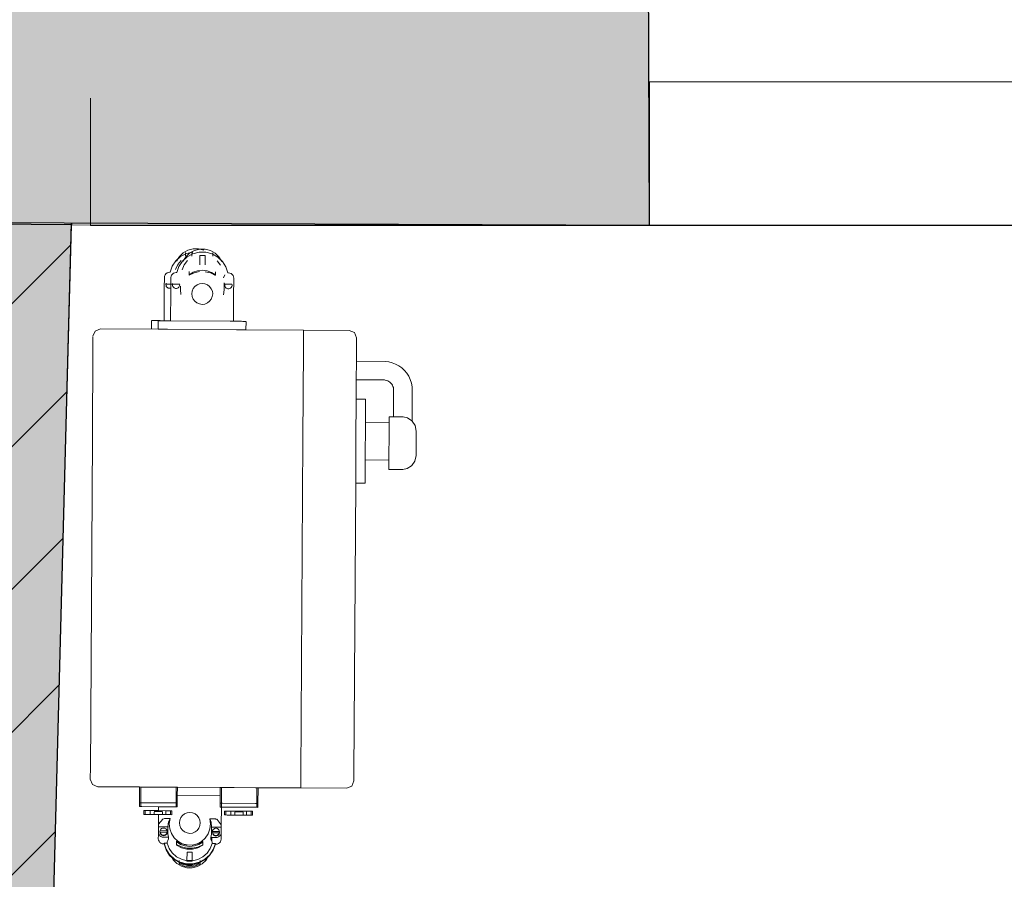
# Model space of a CAD drawing. Extents: x -6068 to 35118, y -17738 to 67348.
# Tile 101 of 243: x 1253 to 1315, y -1792 to -1738. Entities that reach past the tile are written whole.
import ezdxf

# ---------------------------------------------------------------- set-up
doc = ezdxf.new("R2010")
doc.units = 0
doc.header["$LTSCALE"] = 15
doc.linetypes.add('Continua', pattern=[0])
doc.linetypes.add('Cui_CONTINU', pattern=[0])
doc.layers.get('0').update_dxf_attribs({"linetype": 'CONTINUOUS'})
for name, color, linetype, lineweight, true_color in [('Baie Architectural - Seuil - NIVEAUX - Style par défaut', 7, 'Continua', 0, 0x000000), ('Bloc 3D - Dessin - NIVEAUX - Style par défaut', 7, 'Continua', 0, 0x000000), ('Enveloppe - NIVEAUX - Style par défaut', 7, 'Continua', 0, 0x000000), ('Extrusion Solide - NIVEAUX - Style par défaut', 7, 'Continua', 0, 0x000000)]:
    doc.layers.add(name, color=color, linetype=linetype, lineweight=lineweight, true_color=true_color)
doc.layers.add('EDL_RDJ murs & cloisons', color=5, linetype='CONTINUOUS')
doc.layers.add('PIS-fond de plan', color=7, linetype='Cui_CONTINU')

# ---------------------------------------------------------------- blocks, each defined once
blk = doc.blocks.new('EDL_RDJ plan_2025 10 17')
at = {"linetype": 'Continuous', "ltscale": 0.08}
h = blk.add_hatch(dxfattribs=at)
h.set_pattern_fill('ANSI31', color=9, scale=2)
edge = h.paths.add_edge_path()
edge.add_line((1270.299, -1751.208), (1239.897, -1750.947))
edge.add_line((1239.897, -1750.947), (1239.026, -1836.865))
edge.add_line((1239.026, -1836.865), (1234.145, -1836.834))
edge.add_line((1234.145, -1836.834), (1233.604, -1836.83))
edge.add_line((1233.604, -1836.83), (1233.358, -1874.697))
edge.add_line((1233.358, -1874.697), (1238.862, -1874.733))
edge.add_arc((1333.543, -1879.049), 94.779, 177.39031, 204.32378)
edge.add_arc((1381.712, -1853.933), 149.048, 205.49473, 233.22777)
edge.add_line((1292.486, -1973.324), (1296.902, -1975.204))
edge.add_line((1296.902, -1975.204), (1301.591, -1976.227))
edge.add_line((1301.591, -1976.227), (1306.389, -1976.356))
edge.add_line((1306.389, -1976.356), (1311.418, -1975.588))
edge.add_line((1311.418, -1975.588), (1315.637, -1973.948))
edge.add_line((1315.637, -1973.948), (1319.763, -1971.495))
edge.add_line((1319.763, -1971.495), (1323.358, -1968.316))
edge.add_line((1323.358, -1968.316), (1324.962, -1966.264))
edge.add_line((1324.962, -1966.264), (1326.178, -1963.961))
edge.add_line((1326.178, -1963.961), (1326.967, -1961.479))
edge.add_line((1326.967, -1961.479), (1327.304, -1958.896))
edge.add_line((1327.304, -1958.896), (1327.179, -1956.295))
edge.add_line((1327.179, -1956.295), (1326.595, -1953.757))
edge.add_line((1326.595, -1953.757), (1325.571, -1951.362))
edge.add_line((1325.571, -1951.362), (1324.14, -1949.186))
edge.add_line((1324.14, -1949.186), (1322.346, -1947.298))
edge.add_line((1322.346, -1947.298), (1320.282, -1945.796))
edge.add_line((1320.282, -1945.796), (1317.977, -1944.7))
edge.add_line((1317.977, -1944.7), (1315.51, -1944.047))
edge.add_line((1315.51, -1944.047), (1312.964, -1943.86))
edge.add_line((1312.964, -1943.86), (1310.428, -1944.144))
edge.add_line((1310.428, -1944.144), (1307.987, -1944.892))
edge.add_line((1307.987, -1944.892), (1305.726, -1946.076))
edge.add_line((1305.726, -1946.076), (1303.722, -1947.656))
edge.add_line((1303.722, -1947.656), (1302.043, -1949.579))
edge.add_line((1302.043, -1949.579), (1301.898, -1949.471))
edge.add_line((1301.898, -1949.471), (1290.455, -1940.952))
edge.add_line((1290.455, -1940.952), (1279.263, -1927.613))
edge.add_line((1279.263, -1927.613), (1271.448, -1912.053))
edge.add_line((1271.448, -1912.053), (1269.296, -1905.099))
edge.add_line((1269.296, -1905.099), (1267.207, -1895.862))
edge.add_line((1267.207, -1895.862), (1264.097, -1874.897))
edge.add_line((1264.097, -1874.897), (1273.357, -1874.957))
edge.add_line((1273.357, -1874.957), (1273.603, -1837.089))
edge.add_line((1273.603, -1837.089), (1268.027, -1837.053))
edge.add_line((1268.027, -1837.053), (1270.303, -1751.068))
edge.add_line((1270.303, -1751.068), (1270.299, -1751.208))
at = {"layer": 'EDL_RDJ murs & cloisons', "linetype": 'Continuous', "ltscale": 0.08}
h = blk.add_hatch(color=9, dxfattribs=at)
h.dxf.hatch_style = 1
h.paths.add_polyline_path([(811.178, -1673.611), (809.17, -1676.606), (809.155, -1682.606), (808.908, -1740.226), (806.524, -1740.216), (806.485, -1749.216), (838.739, -1749.354), (1306.631, -1751.212), (1306.363, -1681.675), (1308.679, -1681.666), (1308.656, -1675.666), (1304.645, -1672.681), (1121.27, -1673.389), (1120.634, -1625.773), (1110.635, -1625.907), (1111.269, -1673.427)])
h = blk.add_hatch(color=9, dxfattribs=at)
h.dxf.hatch_style = 1
edge = h.paths.add_edge_path()
edge.add_line((1270.299, -1751.208), (1239.897, -1750.947))
edge.add_line((1239.897, -1750.947), (1239.026, -1836.865))
edge.add_line((1239.026, -1836.865), (1234.145, -1836.834))
edge.add_line((1234.145, -1836.834), (1233.604, -1836.83))
edge.add_line((1233.604, -1836.83), (1233.358, -1874.697))
edge.add_line((1233.358, -1874.697), (1238.862, -1874.733))
edge.add_arc((1333.543, -1879.049), 94.779, 177.39031, 204.32378)
edge.add_arc((1381.712, -1853.933), 149.048, 205.49473, 233.22777)
edge.add_line((1292.486, -1973.324), (1296.902, -1975.204))
edge.add_line((1296.902, -1975.204), (1301.591, -1976.227))
edge.add_line((1301.591, -1976.227), (1306.389, -1976.356))
edge.add_line((1306.389, -1976.356), (1311.418, -1975.588))
edge.add_line((1311.418, -1975.588), (1315.637, -1973.948))
edge.add_line((1315.637, -1973.948), (1319.763, -1971.495))
edge.add_line((1319.763, -1971.495), (1323.358, -1968.316))
edge.add_line((1323.358, -1968.316), (1324.962, -1966.264))
edge.add_line((1324.962, -1966.264), (1326.178, -1963.961))
edge.add_line((1326.178, -1963.961), (1326.967, -1961.479))
edge.add_line((1326.967, -1961.479), (1327.304, -1958.896))
edge.add_line((1327.304, -1958.896), (1327.179, -1956.295))
edge.add_line((1327.179, -1956.295), (1326.595, -1953.757))
edge.add_line((1326.595, -1953.757), (1325.571, -1951.362))
edge.add_line((1325.571, -1951.362), (1324.14, -1949.186))
edge.add_line((1324.14, -1949.186), (1322.346, -1947.298))
edge.add_line((1322.346, -1947.298), (1320.282, -1945.796))
edge.add_line((1320.282, -1945.796), (1317.977, -1944.7))
edge.add_line((1317.977, -1944.7), (1315.51, -1944.047))
edge.add_line((1315.51, -1944.047), (1312.964, -1943.86))
edge.add_line((1312.964, -1943.86), (1310.428, -1944.144))
edge.add_line((1310.428, -1944.144), (1307.987, -1944.892))
edge.add_line((1307.987, -1944.892), (1305.726, -1946.076))
edge.add_line((1305.726, -1946.076), (1303.722, -1947.656))
edge.add_line((1303.722, -1947.656), (1302.043, -1949.579))
edge.add_line((1302.043, -1949.579), (1301.898, -1949.471))
edge.add_line((1301.898, -1949.471), (1290.455, -1940.952))
edge.add_line((1290.455, -1940.952), (1279.263, -1927.613))
edge.add_line((1279.263, -1927.613), (1271.448, -1912.053))
edge.add_line((1271.448, -1912.053), (1269.296, -1905.099))
edge.add_line((1269.296, -1905.099), (1267.207, -1895.862))
edge.add_line((1267.207, -1895.862), (1264.097, -1874.897))
edge.add_line((1264.097, -1874.897), (1273.357, -1874.957))
edge.add_line((1273.357, -1874.957), (1273.603, -1837.089))
edge.add_line((1273.603, -1837.089), (1268.027, -1837.053))
edge.add_line((1268.027, -1837.053), (1270.303, -1751.068))
edge.add_line((1270.303, -1751.068), (1270.299, -1751.208))
at = {"layer": 'Baie Architectural - Seuil - NIVEAUX - Style par défaut', "color": 103, "linetype": 'Continua', "lineweight": 5, "ltscale": 0.1, "true_color": 0x49c386}
for p, q in [((1406.777, -1742.224), (1306.632, -1742.212)), ((1306.631, -1751.212), (1406.776, -1751.224))]:
    blk.add_line(p, q, dxfattribs=at)
at = {"layer": 'Bloc 3D - Dessin - NIVEAUX - Style par défaut', "color": 32, "linetype": 'Continua', "lineweight": 0, "ltscale": 0.1, "true_color": 0xd1591a}
for p, q in [((1277.325, -1752.954), (1277.622, -1752.788)), ((1277.622, -1752.788), (1277.953, -1752.704)), ((1278.033, -1752.803), (1277.736, -1752.968)), ((1277.953, -1752.704), (1278.294, -1752.706)), ((1278.363, -1752.718), (1278.033, -1752.803)), ((1278.294, -1752.706), (1278.623, -1752.794)), ((1278.705, -1752.72), (1278.363, -1752.718)), ((1279.034, -1752.809), (1278.705, -1752.72)), ((1279.329, -1752.978), (1279.034, -1752.809)), ((1277.161, -1753.194), (1276.86, -1753.466)), ((1276.906, -1753.478), (1277.081, -1753.189)), ((1277.188, -1753.431), (1276.977, -1753.698)), ((1277.081, -1753.189), (1277.325, -1752.954)), ((1277.161, -1753.194), (1277.521, -1753.004)), ((1277.27, -1753.48), (1277.572, -1753.209)), ((1277.492, -1753.203), (1277.317, -1753.492)), ((1277.388, -1753.712), (1277.599, -1753.445)), ((1277.462, -1753.153), (1277.464, -1752.936)), ((1277.464, -1752.936), (1277.463, -1753.011)), ((1277.736, -1752.968), (1277.492, -1753.203)), ((1277.521, -1753.004), (1277.918, -1752.908)), ((1277.572, -1753.209), (1277.932, -1753.019)), ((1277.875, -1752.95), (1277.873, -1753.167)), ((1277.875, -1752.95), (1277.874, -1753.025)), ((1277.932, -1753.019), (1278.329, -1752.922)), ((1278.329, -1752.922), (1278.737, -1752.924)), ((1278.364, -1753.705), (1278.367, -1753.169)), ((1278.367, -1753.134), (1278.696, -1753.136)), ((1278.367, -1753.169), (1278.367, -1753.134)), ((1278.693, -1753.707), (1278.696, -1753.171)), ((1278.696, -1753.136), (1278.696, -1753.171)), ((1278.737, -1752.924), (1279.133, -1753.026)), ((1279.133, -1753.026), (1279.49, -1753.22)), ((1279.189, -1753.175), (1279.191, -1752.958)), ((1279.571, -1753.216), (1279.329, -1752.978)), ((1279.49, -1753.22), (1279.789, -1753.495)), ((1279.742, -1753.507), (1279.571, -1753.216)), ((1276.635, -1753.802), (1276.502, -1754.183)), ((1276.86, -1753.466), (1276.635, -1753.802)), ((1276.977, -1753.698), (1276.844, -1754.01)), ((1276.913, -1754.197), (1277.046, -1753.817)), ((1277.046, -1753.817), (1277.27, -1753.48)), ((1277.255, -1754.024), (1277.388, -1753.712)), ((1278.526, -1754.057), (1278.23, -1754.088)), ((1278.821, -1754.091), (1278.526, -1754.057)), ((1279.46, -1753.457), (1279.668, -1753.726)), ((1279.789, -1753.495), (1280.009, -1753.835)), ((1280.009, -1753.835), (1280.137, -1754.217)), ((1276.138, -1754.505), (1276.137, -1754.743)), ((1276.15, -1754.421), (1276.138, -1754.505)), ((1276.15, -1754.421), (1276.183, -1754.343)), ((1276.236, -1754.276), (1276.183, -1754.343)), ((1276.304, -1754.225), (1276.236, -1754.276)), ((1276.384, -1754.193), (1276.304, -1754.225)), ((1276.469, -1754.183), (1276.384, -1754.193)), ((1276.502, -1754.183), (1276.469, -1754.183)), ((1276.549, -1754.519), (1276.547, -1754.758)), ((1276.561, -1754.435), (1276.549, -1754.519)), ((1276.561, -1754.435), (1276.594, -1754.357)), ((1276.647, -1754.29), (1276.594, -1754.357)), ((1276.647, -1754.29), (1276.715, -1754.239)), ((1276.715, -1754.239), (1276.795, -1754.207)), ((1276.88, -1754.197), (1276.795, -1754.207)), ((1276.913, -1754.197), (1276.88, -1754.197)), ((1277.695, -1754.368), (1277.696, -1754.168)), ((1277.695, -1754.332), (1277.696, -1754.18)), ((1277.949, -1754.181), (1277.695, -1754.332)), ((1277.695, -1754.368), (1278.009, -1754.218)), ((1277.696, -1754.138), (1277.696, -1754.168)), ((1277.696, -1754.18), (1277.696, -1754.138)), ((1278.23, -1754.088), (1277.949, -1754.181)), ((1278.009, -1754.218), (1278.35, -1754.142)), ((1278.701, -1754.144), (1279.041, -1754.225)), ((1279.102, -1754.188), (1278.821, -1754.091)), ((1279.041, -1754.225), (1279.353, -1754.378)), ((1279.354, -1754.342), (1279.102, -1754.188)), ((1279.355, -1754.148), (1279.354, -1754.19)), ((1279.354, -1754.19), (1279.354, -1754.342)), ((1279.934, -1754.344), (1279.858, -1754.526)), ((1279.858, -1754.526), (1279.934, -1754.344)), ((1280.17, -1754.217), (1280.137, -1754.217)), ((1280.17, -1754.217), (1280.255, -1754.228)), ((1280.255, -1754.228), (1280.335, -1754.261)), ((1280.335, -1754.261), (1280.402, -1754.313)), ((1280.402, -1754.313), (1280.454, -1754.381)), ((1280.454, -1754.381), (1280.487, -1754.459)), ((1280.487, -1754.459), (1280.497, -1754.543)), ((1280.496, -1754.782), (1280.497, -1754.543)), ((1276.133, -1755.248), (1276.135, -1754.924)), ((1276.133, -1755.248), (1276.133, -1755.409)), ((1276.137, -1754.744), (1276.135, -1754.924)), ((1276.137, -1754.744), (1276.137, -1754.744)), ((1276.234, -1754.938), (1276.242, -1754.866)), ((1276.236, -1754.969), (1276.234, -1754.938)), ((1276.237, -1754.924), (1276.692, -1754.927)), ((1276.241, -1755.015), (1276.241, -1754.999)), ((1276.241, -1755.015), (1276.261, -1755.065)), ((1276.242, -1754.983), (1276.264, -1755.038)), ((1276.261, -1755.065), (1276.293, -1755.109)), ((1276.293, -1755.109), (1276.334, -1755.145)), ((1276.334, -1755.145), (1276.382, -1755.17)), ((1276.382, -1755.17), (1276.436, -1755.183)), ((1276.436, -1755.183), (1276.49, -1755.183)), ((1276.49, -1755.183), (1276.544, -1755.171)), ((1276.544, -1755.262), (1276.543, -1755.423)), ((1276.544, -1755.262), (1276.546, -1754.938)), ((1276.547, -1754.759), (1276.546, -1754.938)), ((1276.646, -1754.983), (1276.645, -1754.953)), ((1276.652, -1755.013), (1276.646, -1754.983)), ((1276.647, -1754.922), (1276.653, -1754.88)), ((1277.103, -1754.925), (1276.647, -1754.922)), ((1276.647, -1754.938), (1277.103, -1754.941)), ((1276.672, -1755.079), (1276.652, -1755.029)), ((1276.704, -1755.123), (1276.672, -1755.079)), ((1276.745, -1755.159), (1276.704, -1755.123)), ((1276.745, -1755.159), (1276.793, -1755.184)), ((1276.793, -1755.184), (1276.846, -1755.197)), ((1276.901, -1755.197), (1276.846, -1755.197)), ((1276.954, -1755.185), (1276.901, -1755.197)), ((1276.954, -1755.185), (1277.003, -1755.16)), ((1277.003, -1755.16), (1277.045, -1755.125)), ((1277.077, -1755.082), (1277.045, -1755.125)), ((1277.077, -1755.082), (1277.097, -1755.032)), ((1277.106, -1754.941), (1277.097, -1755)), ((1277.104, -1754.986), (1277.097, -1755.016)), ((1277.144, -1755.268), (1277.15, -1755.051)), ((1277.182, -1755.58), (1277.144, -1755.268)), ((1277.949, -1755.206), (1277.882, -1755.364)), ((1278.054, -1755.07), (1277.949, -1755.206)), ((1278.191, -1754.966), (1278.054, -1755.07)), ((1278.351, -1754.901), (1278.191, -1754.966)), ((1278.521, -1754.88), (1278.351, -1754.901)), ((1278.691, -1754.903), (1278.521, -1754.88)), ((1278.85, -1754.97), (1278.691, -1754.903)), ((1278.985, -1755.076), (1278.85, -1754.97)), ((1279.089, -1755.212), (1278.985, -1755.076)), ((1279.154, -1755.372), (1279.089, -1755.212)), ((1279.893, -1755.284), (1279.851, -1755.596)), ((1279.891, -1754.849), (1279.89, -1755.067)), ((1279.891, -1754.849), (1279.893, -1755.284)), ((1279.938, -1755.007), (1279.935, -1754.976)), ((1279.943, -1755.017), (1279.936, -1754.958)), ((1279.938, -1755.023), (1279.953, -1755.08)), ((1279.944, -1754.916), (1279.943, -1754.932)), ((1279.943, -1754.932), (1280.389, -1754.935)), ((1280.389, -1754.919), (1279.944, -1754.916)), ((1279.953, -1755.08), (1279.983, -1755.13)), ((1279.983, -1755.13), (1280.025, -1755.172)), ((1280.025, -1755.172), (1280.077, -1755.201)), ((1280.077, -1755.201), (1280.135, -1755.217)), ((1280.135, -1755.217), (1280.194, -1755.217)), ((1280.194, -1755.217), (1280.252, -1755.202)), ((1280.252, -1755.202), (1280.304, -1755.173)), ((1280.304, -1755.173), (1280.346, -1755.132)), ((1280.346, -1755.132), (1280.377, -1755.082)), ((1280.377, -1755.082), (1280.393, -1755.026)), ((1280.396, -1754.961), (1280.389, -1754.919)), ((1280.394, -1755.01), (1280.396, -1754.979)), ((1280.396, -1754.979), (1280.396, -1754.961)), ((1280.493, -1755.286), (1280.492, -1755.447)), ((1280.495, -1754.962), (1280.493, -1755.286)), ((1280.495, -1754.962), (1280.496, -1754.783)), ((1276.133, -1755.409), (1276.122, -1757.223)), ((1276.543, -1755.423), (1276.532, -1757.225)), ((1277.882, -1755.364), (1277.859, -1755.534)), ((1277.859, -1755.534), (1277.88, -1755.705)), ((1277.88, -1755.705), (1277.945, -1755.864)), ((1277.945, -1755.864), (1278.049, -1756.001)), ((1278.98, -1756.006), (1279.085, -1755.871)), ((1279.085, -1755.871), (1279.152, -1755.712)), ((1279.152, -1755.712), (1279.175, -1755.542)), ((1279.175, -1755.542), (1279.154, -1755.372)), ((1280.492, -1755.447), (1280.481, -1757.249)), ((1278.049, -1756.001), (1278.185, -1756.106)), ((1278.185, -1756.106), (1278.343, -1756.173)), ((1278.343, -1756.173), (1278.513, -1756.196)), ((1278.513, -1756.196), (1278.684, -1756.175)), ((1278.684, -1756.175), (1278.843, -1756.11)), ((1278.843, -1756.11), (1278.98, -1756.006)), ((1271.79, -1757.873), (1272.123, -1757.737)), ((1272.123, -1757.737), (1275.739, -1757.759)), ((1275.329, -1757.745), (1275.332, -1757.218)), ((1275.369, -1757.218), (1275.341, -1757.218)), ((1275.413, -1757.219), (1275.369, -1757.218)), ((1275.413, -1757.219), (1275.47, -1757.219)), ((1275.47, -1757.219), (1275.537, -1757.219)), ((1275.537, -1757.219), (1275.608, -1757.22)), ((1275.608, -1757.22), (1275.868, -1757.221)), ((1275.743, -1757.232), (1275.739, -1757.747)), ((1275.739, -1757.759), (1275.943, -1757.76)), ((1275.752, -1757.233), (1275.78, -1757.233)), ((1275.78, -1757.233), (1275.824, -1757.233)), ((1275.824, -1757.233), (1275.881, -1757.233)), ((1275.881, -1757.233), (1275.947, -1757.234)), ((1275.943, -1757.76), (1275.993, -1757.76)), ((1275.947, -1757.234), (1276.019, -1757.234)), ((1275.993, -1757.76), (1276.276, -1757.762)), ((1276.019, -1757.234), (1276.279, -1757.236)), ((1276.276, -1757.762), (1276.325, -1757.762)), ((1276.279, -1757.236), (1276.328, -1757.236)), ((1276.325, -1757.762), (1280.682, -1757.789)), ((1276.328, -1757.236), (1276.532, -1757.237)), ((1276.532, -1757.237), (1280.274, -1757.26)), ((1280.299, -1757.26), (1280.324, -1757.26)), ((1280.324, -1757.26), (1280.349, -1757.26)), ((1280.349, -1757.26), (1280.481, -1757.261)), ((1280.481, -1757.261), (1280.607, -1757.262)), ((1280.607, -1757.262), (1280.632, -1757.262)), ((1280.632, -1757.262), (1280.656, -1757.262)), ((1280.656, -1757.262), (1280.681, -1757.262)), ((1280.685, -1757.262), (1280.734, -1757.263)), ((1280.734, -1757.263), (1280.86, -1757.263)), ((1280.86, -1757.263), (1280.885, -1757.264)), ((1280.885, -1757.264), (1280.994, -1757.264)), ((1280.994, -1757.264), (1281.066, -1757.265)), ((1281.066, -1757.265), (1281.133, -1757.265)), ((1281.133, -1757.265), (1281.19, -1757.265)), ((1281.19, -1757.265), (1281.234, -1757.266)), ((1281.234, -1757.266), (1281.261, -1757.266)), ((1281.271, -1757.266), (1281.268, -1757.792)), ((1271.649, -1758.344), (1271.648, -1758.498)), ((1271.65, -1758.244), (1271.649, -1758.344)), ((1271.65, -1758.204), (1271.79, -1757.873)), ((1280.682, -1757.789), (1280.731, -1757.789)), ((1280.731, -1757.789), (1281.014, -1757.791)), ((1281.014, -1757.791), (1281.064, -1757.791)), ((1281.064, -1757.791), (1281.268, -1757.792)), ((1281.268, -1757.792), (1284.884, -1757.814)), ((1284.879, -1758.626), (1284.881, -1758.299)), ((1284.881, -1758.299), (1284.883, -1758.039)), ((1284.884, -1757.872), (1284.883, -1758.039)), ((1284.883, -1758.039), (1284.884, -1757.872)), ((1287.752, -1757.832), (1284.884, -1757.814)), ((1284.884, -1757.872), (1284.884, -1757.814)), ((1287.752, -1757.832), (1288.084, -1757.971)), ((1288.22, -1758.304), (1288.084, -1757.971)), ((1288.219, -1758.345), (1288.22, -1758.304)), ((1288.219, -1758.444), (1288.219, -1758.345)), ((1271.612, -1764.598), (1271.646, -1758.946)), ((1271.646, -1758.946), (1271.647, -1758.693)), ((1271.648, -1758.498), (1271.647, -1758.693)), ((1284.877, -1758.989), (1284.842, -1764.679)), ((1284.842, -1764.679), (1284.877, -1758.989)), ((1284.877, -1758.989), (1284.879, -1758.626)), ((1288.215, -1759.046), (1288.217, -1758.793)), ((1288.217, -1758.793), (1288.218, -1758.598)), ((1288.218, -1758.598), (1288.219, -1758.444)), ((1288.211, -1759.772), (1288.215, -1759.046)), ((1288.204, -1760.939), (1288.211, -1759.772)), ((1290.044, -1759.783), (1288.211, -1759.772)), ((1290.044, -1759.783), (1290.24, -1759.808)), ((1290.462, -1759.864), (1290.24, -1759.808)), ((1290.462, -1759.864), (1290.676, -1759.949)), ((1290.877, -1760.059), (1290.676, -1759.949)), ((1291.062, -1760.194), (1290.877, -1760.059)), ((1291.062, -1760.194), (1291.229, -1760.351)), ((1291.229, -1760.351), (1291.375, -1760.528)), ((1291.375, -1760.528), (1291.498, -1760.722)), ((1291.498, -1760.722), (1291.595, -1760.93)), ((1288.196, -1762.155), (1288.204, -1760.939)), ((1289.968, -1760.95), (1288.204, -1760.939)), ((1289.968, -1760.95), (1290.023, -1760.957)), ((1290.023, -1760.957), (1290.102, -1760.977)), ((1290.178, -1761.007), (1290.102, -1760.977)), ((1290.178, -1761.007), (1290.25, -1761.046)), ((1290.25, -1761.046), (1290.316, -1761.094)), ((1290.376, -1761.15), (1290.316, -1761.094)), ((1290.428, -1761.213), (1290.376, -1761.15)), ((1290.471, -1761.283), (1290.428, -1761.213)), ((1290.471, -1761.283), (1290.506, -1761.357)), ((1290.506, -1761.357), (1290.531, -1761.435)), ((1290.546, -1761.515), (1290.531, -1761.435)), ((1291.595, -1760.93), (1291.665, -1761.149)), ((1291.707, -1761.374), (1291.665, -1761.149)), ((1291.719, -1761.585), (1291.707, -1761.374)), ((1290.541, -1763.271), (1290.551, -1761.615)), ((1290.551, -1761.615), (1290.546, -1761.515)), ((1291.719, -1761.585), (1291.707, -1763.537)), ((1288.181, -1764.698), (1288.196, -1762.155)), ((1288.784, -1762.159), (1288.196, -1762.155)), ((1288.775, -1763.629), (1288.784, -1762.159)), ((1290.269, -1763.314), (1290.268, -1763.468)), ((1290.27, -1763.269), (1290.269, -1763.314)), ((1290.541, -1763.271), (1290.27, -1763.269)), ((1291.148, -1763.276), (1290.541, -1763.271)), ((1291.416, -1763.338), (1291.148, -1763.276)), ((1291.694, -1763.518), (1291.416, -1763.338)), ((1288.761, -1765.975), (1288.775, -1763.629)), ((1290.267, -1763.638), (1288.775, -1763.629)), ((1290.267, -1763.721), (1290.265, -1764.055)), ((1290.268, -1763.468), (1290.267, -1763.638)), ((1290.267, -1763.638), (1290.267, -1763.721)), ((1291.898, -1763.814), (1291.707, -1763.537)), ((1291.968, -1764.168), (1291.898, -1763.814)), ((1290.263, -1764.449), (1290.26, -1764.875)), ((1290.265, -1764.055), (1290.263, -1764.449)), ((1291.966, -1764.531), (1291.965, -1764.713)), ((1291.967, -1764.376), (1291.966, -1764.531)), ((1291.968, -1764.26), (1291.967, -1764.376)), ((1291.968, -1764.168), (1291.968, -1764.188)), ((1291.968, -1764.188), (1291.968, -1764.26)), ((1271.612, -1764.598), (1271.485, -1785.598)), ((1284.715, -1785.791), (1284.842, -1764.679)), ((1288.164, -1767.443), (1288.181, -1764.698)), ((1290.26, -1764.875), (1290.257, -1765.304)), ((1291.962, -1765.108), (1291.961, -1765.294)), ((1291.964, -1764.91), (1291.962, -1765.108)), ((1291.965, -1764.713), (1291.964, -1764.91)), ((1290.255, -1765.707), (1290.253, -1765.984)), ((1290.257, -1765.304), (1290.255, -1765.707)), ((1291.884, -1766.046), (1291.959, -1765.694)), ((1291.96, -1765.581), (1291.959, -1765.662)), ((1291.959, -1765.662), (1291.959, -1765.694)), ((1291.961, -1765.294), (1291.96, -1765.455)), ((1291.96, -1765.455), (1291.96, -1765.581)), ((1288.752, -1767.446), (1288.761, -1765.975)), ((1288.761, -1765.975), (1290.253, -1765.984)), ((1290.251, -1766.328), (1290.25, -1766.504)), ((1290.253, -1766.056), (1290.251, -1766.328)), ((1290.253, -1765.984), (1290.253, -1766.056)), ((1291.397, -1766.517), (1291.677, -1766.34)), ((1291.677, -1766.34), (1291.69, -1766.321)), ((1291.69, -1766.321), (1291.884, -1766.046)), ((1290.25, -1766.504), (1290.25, -1766.572)), ((1290.25, -1766.572), (1291.128, -1766.576)), ((1291.128, -1766.576), (1291.397, -1766.517)), ((1288.054, -1785.698), (1288.164, -1767.443)), ((1288.164, -1767.443), (1288.752, -1767.446)), ((1271.484, -1785.759), (1271.485, -1785.598)), ((1271.483, -1785.914), (1271.482, -1786.013)), ((1271.482, -1786.013), (1271.482, -1786.053)), ((1271.618, -1786.386), (1271.482, -1786.053)), ((1271.484, -1785.759), (1271.483, -1785.914)), ((1284.711, -1786.379), (1284.713, -1786.119)), ((1284.713, -1786.119), (1284.715, -1785.791)), ((1287.912, -1786.485), (1288.051, -1786.153)), ((1288.051, -1786.113), (1288.052, -1786.014)), ((1288.051, -1786.153), (1288.051, -1786.113)), ((1288.052, -1786.014), (1288.053, -1785.859)), ((1288.053, -1785.859), (1288.054, -1785.698)), ((1271.618, -1786.386), (1271.949, -1786.526)), ((1271.949, -1786.526), (1274.582, -1786.542)), ((1274.582, -1786.542), (1274.576, -1787.529)), ((1274.582, -1786.542), (1274.663, -1786.543)), ((1274.663, -1786.543), (1274.657, -1787.53)), ((1274.663, -1786.543), (1274.734, -1786.543)), ((1274.734, -1786.543), (1274.988, -1786.544)), ((1274.988, -1786.544), (1275.192, -1786.546)), ((1275.192, -1786.546), (1275.241, -1786.546)), ((1275.241, -1786.546), (1275.524, -1786.548)), ((1275.524, -1786.548), (1275.574, -1786.548)), ((1275.574, -1786.548), (1276.803, -1786.555)), ((1276.803, -1786.555), (1276.884, -1786.556)), ((1276.88, -1787.082), (1276.884, -1786.556)), ((1276.884, -1786.556), (1276.955, -1786.556)), ((1276.952, -1787.083), (1276.955, -1786.556)), ((1276.955, -1786.556), (1279.653, -1786.573)), ((1279.653, -1786.573), (1279.65, -1787.099)), ((1279.653, -1786.573), (1279.734, -1786.573)), ((1279.734, -1786.573), (1279.731, -1787.1)), ((1279.734, -1786.573), (1279.805, -1786.574)), ((1279.805, -1786.574), (1279.93, -1786.574)), ((1279.93, -1786.574), (1279.98, -1786.575)), ((1279.98, -1786.575), (1280.263, -1786.576)), ((1280.263, -1786.576), (1280.312, -1786.577)), ((1280.312, -1786.577), (1280.516, -1786.578)), ((1280.516, -1786.578), (1281.874, -1786.586)), ((1281.874, -1786.586), (1281.955, -1786.587)), ((1281.949, -1787.574), (1281.955, -1786.587)), ((1281.955, -1786.587), (1282.026, -1786.587)), ((1282.02, -1787.574), (1282.026, -1786.587)), ((1282.026, -1786.587), (1284.71, -1786.603)), ((1284.71, -1786.546), (1284.711, -1786.379)), ((1284.71, -1786.603), (1284.71, -1786.546)), ((1287.578, -1786.621), (1284.71, -1786.603)), ((1287.578, -1786.621), (1287.912, -1786.485)), ((1276.878, -1787.543), (1276.88, -1787.082)), ((1276.949, -1787.543), (1276.952, -1787.083)), ((1276.952, -1787.083), (1279.65, -1787.099)), ((1279.65, -1787.099), (1279.647, -1787.56)), ((1279.731, -1787.1), (1279.728, -1787.56)), ((1274.576, -1787.529), (1274.575, -1787.776)), ((1274.575, -1787.776), (1274.655, -1787.776)), ((1274.576, -1787.529), (1274.657, -1787.53)), ((1274.657, -1787.53), (1274.655, -1787.776)), ((1274.655, -1787.776), (1274.727, -1787.777)), ((1274.657, -1787.53), (1274.729, -1787.53)), ((1274.727, -1787.777), (1275.77, -1787.783)), ((1274.729, -1787.53), (1275.772, -1787.536)), ((1274.852, -1788.024), (1274.85, -1788.271)), ((1274.93, -1788.025), (1274.852, -1788.024)), ((1274.932, -1788.025), (1274.93, -1788.272)), ((1275.01, -1788.025), (1274.932, -1788.025)), ((1275.244, -1788.027), (1275.01, -1788.025)), ((1275.244, -1788.027), (1275.242, -1788.273)), ((1275.769, -1788.03), (1275.244, -1788.027)), ((1275.769, -1788.079), (1275.504, -1788.077)), ((1275.504, -1788.094), (1275.504, -1788.112)), ((1275.77, -1787.783), (1275.769, -1788.03)), ((1276.231, -1788.033), (1275.769, -1788.03)), ((1276.022, -1788.08), (1275.769, -1788.079)), ((1275.77, -1787.783), (1276.796, -1787.789)), ((1275.772, -1787.536), (1276.797, -1787.542)), ((1276.022, -1788.115), (1276.022, -1788.098)), ((1276.229, -1788.279), (1276.231, -1788.033)), ((1276.43, -1788.034), (1276.231, -1788.033)), ((1276.533, -1788.034), (1276.43, -1788.034)), ((1276.605, -1788.035), (1276.502, -1788.034)), ((1276.531, -1788.281), (1276.533, -1788.034)), ((1276.603, -1788.282), (1276.605, -1788.035)), ((1276.796, -1787.789), (1276.876, -1787.79)), ((1276.797, -1787.542), (1276.878, -1787.543)), ((1276.876, -1787.79), (1276.878, -1787.543)), ((1276.876, -1787.79), (1276.948, -1787.79)), ((1276.878, -1787.543), (1276.949, -1787.543)), ((1276.948, -1787.79), (1276.949, -1787.543)), ((1279.647, -1787.56), (1279.646, -1787.807)), ((1279.646, -1787.807), (1279.719, -1787.807)), ((1279.647, -1787.56), (1279.721, -1787.56)), ((1279.712, -1788.913), (1279.719, -1787.807)), ((1279.728, -1787.56), (1279.726, -1787.807)), ((1279.726, -1787.807), (1279.798, -1787.807)), ((1279.728, -1787.56), (1279.8, -1787.561)), ((1279.798, -1787.807), (1281.867, -1787.82)), ((1279.8, -1787.561), (1281.868, -1787.573)), ((1279.923, -1788.055), (1279.921, -1788.302)), ((1280.001, -1788.055), (1279.923, -1788.055)), ((1280.003, -1788.055), (1280.002, -1788.302)), ((1280.081, -1788.056), (1280.003, -1788.055)), ((1280.315, -1788.057), (1280.081, -1788.056)), ((1280.315, -1788.057), (1280.313, -1788.304)), ((1281.302, -1788.063), (1280.315, -1788.057)), ((1281.093, -1788.111), (1280.575, -1788.108)), ((1281.3, -1788.31), (1281.302, -1788.063)), ((1281.501, -1788.065), (1281.302, -1788.063)), ((1281.604, -1788.065), (1281.501, -1788.065)), ((1281.676, -1788.066), (1281.573, -1788.065)), ((1281.602, -1788.312), (1281.604, -1788.065)), ((1281.674, -1788.312), (1281.676, -1788.066)), ((1281.867, -1787.82), (1281.947, -1787.82)), ((1281.868, -1787.573), (1281.949, -1787.574)), ((1281.947, -1787.82), (1281.949, -1787.574)), ((1281.947, -1787.82), (1282.019, -1787.821)), ((1281.949, -1787.574), (1282.02, -1787.574)), ((1282.019, -1787.821), (1282.02, -1787.574)), ((1274.85, -1788.271), (1274.928, -1788.272)), ((1274.93, -1788.272), (1275.009, -1788.272)), ((1275.009, -1788.272), (1275.242, -1788.273)), ((1275.242, -1788.273), (1275.767, -1788.277)), ((1275.504, -1788.133), (1275.503, -1788.157)), ((1275.503, -1788.157), (1275.503, -1788.182)), ((1275.503, -1788.182), (1275.503, -1788.207)), ((1275.503, -1788.207), (1275.503, -1788.23)), ((1275.503, -1788.248), (1275.503, -1788.262)), ((1275.503, -1788.271), (1275.767, -1788.272)), ((1275.767, -1788.277), (1275.764, -1788.889)), ((1276.033, -1788.556), (1275.764, -1788.889)), ((1275.767, -1788.272), (1276.021, -1788.274)), ((1275.767, -1788.277), (1276.229, -1788.279)), ((1276.021, -1788.21), (1276.022, -1788.186)), ((1276.021, -1788.233), (1276.021, -1788.21)), ((1276.021, -1788.265), (1276.021, -1788.252)), ((1276.022, -1788.136), (1276.022, -1788.115)), ((1276.022, -1788.186), (1276.022, -1788.16)), ((1276.033, -1788.556), (1276.045, -1788.548)), ((1276.068, -1788.541), (1276.045, -1788.548)), ((1276.138, -1788.53), (1276.099, -1788.534)), ((1276.099, -1788.534), (1276.138, -1788.53)), ((1276.182, -1788.527), (1276.138, -1788.53)), ((1276.229, -1788.527), (1276.182, -1788.527)), ((1276.229, -1788.279), (1276.429, -1788.281)), ((1276.229, -1788.527), (1276.494, -1788.528)), ((1276.494, -1788.528), (1276.405, -1788.74)), ((1276.429, -1788.281), (1276.531, -1788.281)), ((1276.494, -1788.528), (1276.446, -1788.846)), ((1276.446, -1788.846), (1276.494, -1788.528)), ((1276.501, -1788.281), (1276.603, -1788.282)), ((1277.08, -1788.795), (1277.104, -1788.625)), ((1277.104, -1788.625), (1277.171, -1788.466)), ((1277.171, -1788.466), (1277.276, -1788.331)), ((1277.276, -1788.331), (1277.413, -1788.227)), ((1277.413, -1788.227), (1277.572, -1788.162)), ((1277.572, -1788.162), (1277.743, -1788.141)), ((1277.743, -1788.141), (1277.913, -1788.164)), ((1277.913, -1788.164), (1278.071, -1788.231)), ((1278.071, -1788.231), (1278.207, -1788.336)), ((1278.207, -1788.336), (1278.311, -1788.473)), ((1278.311, -1788.473), (1278.375, -1788.632)), ((1278.375, -1788.632), (1278.397, -1788.803)), ((1279.073, -1788.757), (1278.986, -1788.543)), ((1278.986, -1788.543), (1279.031, -1788.862)), ((1278.986, -1788.543), (1279.127, -1788.544)), ((1279.127, -1788.544), (1279.252, -1788.545)), ((1279.252, -1788.545), (1279.298, -1788.546)), ((1279.298, -1788.546), (1279.342, -1788.549)), ((1279.342, -1788.549), (1279.381, -1788.554)), ((1279.381, -1788.554), (1279.413, -1788.561)), ((1279.435, -1788.568), (1279.447, -1788.576)), ((1279.447, -1788.576), (1279.712, -1788.913)), ((1279.921, -1788.302), (1279.999, -1788.302)), ((1280.002, -1788.302), (1280.08, -1788.303)), ((1280.08, -1788.303), (1280.313, -1788.304)), ((1280.313, -1788.304), (1281.3, -1788.31)), ((1280.575, -1788.164), (1280.574, -1788.188)), ((1280.574, -1788.188), (1280.574, -1788.213)), ((1280.574, -1788.213), (1280.574, -1788.238)), ((1280.574, -1788.238), (1280.574, -1788.26)), ((1280.574, -1788.279), (1280.574, -1788.293)), ((1280.574, -1788.301), (1281.092, -1788.304)), ((1280.575, -1788.125), (1280.575, -1788.142)), ((1281.092, -1788.241), (1281.093, -1788.216)), ((1281.092, -1788.264), (1281.092, -1788.241)), ((1281.092, -1788.296), (1281.092, -1788.282)), ((1281.093, -1788.145), (1281.093, -1788.128)), ((1281.093, -1788.167), (1281.093, -1788.145)), ((1281.093, -1788.216), (1281.093, -1788.191)), ((1281.3, -1788.31), (1281.5, -1788.311)), ((1281.5, -1788.311), (1281.602, -1788.312)), ((1281.572, -1788.312), (1281.674, -1788.312)), ((1275.763, -1789.051), (1275.761, -1789.375)), ((1275.764, -1788.889), (1275.763, -1789.051)), ((1275.763, -1789.051), (1276.403, -1789.055)), ((1275.861, -1789.331), (1275.86, -1789.362)), ((1275.868, -1789.301), (1275.861, -1789.331)), ((1275.888, -1789.235), (1275.868, -1789.285)), ((1275.868, -1789.285), (1276.313, -1789.288)), ((1276.313, -1789.288), (1275.868, -1789.285)), ((1275.92, -1789.192), (1275.888, -1789.235)), ((1275.962, -1789.156), (1275.92, -1789.192)), ((1276.011, -1789.132), (1275.962, -1789.156)), ((1276.064, -1789.12), (1276.011, -1789.132)), ((1276.119, -1789.12), (1276.064, -1789.12)), ((1276.172, -1789.133), (1276.119, -1789.12)), ((1276.22, -1789.158), (1276.172, -1789.133)), ((1276.261, -1789.194), (1276.22, -1789.158)), ((1276.293, -1789.238), (1276.261, -1789.194)), ((1276.313, -1789.288), (1276.293, -1789.238)), ((1276.319, -1789.334), (1276.313, -1789.304)), ((1276.32, -1789.364), (1276.319, -1789.334)), ((1276.405, -1788.74), (1276.363, -1789.052)), ((1276.366, -1789.27), (1276.363, -1789.052)), ((1276.366, -1789.27), (1276.364, -1789.488)), ((1276.475, -1789.166), (1276.446, -1788.846)), ((1276.58, -1789.469), (1276.475, -1789.166)), ((1277.102, -1788.965), (1277.08, -1788.795)), ((1277.167, -1789.124), (1277.102, -1788.965)), ((1277.27, -1789.261), (1277.167, -1789.124)), ((1277.406, -1789.367), (1277.27, -1789.261)), ((1278.201, -1789.267), (1278.064, -1789.371)), ((1278.307, -1789.131), (1278.201, -1789.267)), ((1278.373, -1788.973), (1278.307, -1789.131)), ((1278.397, -1788.803), (1278.373, -1788.973)), ((1278.998, -1789.181), (1278.889, -1789.483)), ((1279.031, -1788.862), (1278.998, -1789.181)), ((1279.073, -1788.757), (1279.111, -1789.069)), ((1279.104, -1789.504), (1279.111, -1789.069)), ((1279.124, -1789.071), (1279.711, -1789.075)), ((1279.169, -1789.275), (1279.153, -1789.331)), ((1279.609, -1789.334), (1279.153, -1789.331)), ((1279.153, -1789.331), (1279.609, -1789.334)), ((1279.2, -1789.224), (1279.169, -1789.275)), ((1279.242, -1789.183), (1279.2, -1789.224)), ((1279.294, -1789.154), (1279.242, -1789.183)), ((1279.352, -1789.14), (1279.294, -1789.154)), ((1279.412, -1789.14), (1279.352, -1789.14)), ((1279.469, -1789.156), (1279.412, -1789.14)), ((1279.521, -1789.185), (1279.469, -1789.156)), ((1279.563, -1789.226), (1279.521, -1789.185)), ((1279.593, -1789.277), (1279.563, -1789.226)), ((1279.609, -1789.334), (1279.593, -1789.277)), ((1279.609, -1789.35), (1279.609, -1789.334)), ((1279.709, -1789.399), (1279.711, -1789.075)), ((1279.711, -1789.075), (1279.712, -1788.913)), ((1275.76, -1789.555), (1275.758, -1789.794)), ((1275.758, -1789.794), (1275.769, -1789.878)), ((1275.76, -1789.554), (1275.761, -1789.375)), ((1275.761, -1789.375), (1275.771, -1789.459)), ((1275.769, -1789.878), (1275.801, -1789.956)), ((1275.771, -1789.459), (1275.804, -1789.537)), ((1275.801, -1789.956), (1275.853, -1790.024)), ((1275.804, -1789.537), (1275.856, -1789.605)), ((1275.856, -1789.605), (1275.924, -1789.657)), ((1276.318, -1789.379), (1275.862, -1789.376)), ((1275.878, -1789.433), (1275.862, -1789.376)), ((1275.89, -1789.489), (1275.867, -1789.434)), ((1275.878, -1789.433), (1275.907, -1789.483)), ((1275.926, -1789.536), (1275.89, -1789.489)), ((1275.907, -1789.483), (1275.95, -1789.525)), ((1275.924, -1789.657), (1276.003, -1789.689)), ((1275.973, -1789.573), (1275.926, -1789.536)), ((1275.95, -1789.525), (1276.001, -1789.554)), ((1276.029, -1789.596), (1275.973, -1789.573)), ((1276.059, -1789.57), (1276.001, -1789.554)), ((1276.003, -1789.689), (1276.088, -1789.701)), ((1276.029, -1789.596), (1276.088, -1789.604)), ((1276.118, -1789.57), (1276.059, -1789.57)), ((1276.088, -1789.604), (1276.148, -1789.597)), ((1276.088, -1789.701), (1276.399, -1789.703)), ((1276.176, -1789.555), (1276.118, -1789.57)), ((1276.148, -1789.597), (1276.204, -1789.574)), ((1276.228, -1789.527), (1276.176, -1789.555)), ((1276.204, -1789.574), (1276.252, -1789.538)), ((1276.271, -1789.486), (1276.228, -1789.527)), ((1276.252, -1789.538), (1276.289, -1789.492)), ((1276.301, -1789.435), (1276.271, -1789.486)), ((1276.289, -1789.492), (1276.312, -1789.437)), ((1276.318, -1789.379), (1276.301, -1789.435)), ((1276.312, -1789.437), (1276.32, -1789.378)), ((1276.36, -1789.901), (1276.321, -1789.993)), ((1276.321, -1789.993), (1276.36, -1789.901)), ((1276.398, -1789.811), (1276.36, -1789.901)), ((1276.364, -1789.488), (1276.399, -1789.703)), ((1276.399, -1789.703), (1276.398, -1789.811)), ((1276.754, -1789.738), (1276.58, -1789.469)), ((1276.987, -1789.955), (1276.754, -1789.738)), ((1276.902, -1789.958), (1276.901, -1790.159)), ((1277.215, -1790.112), (1276.902, -1789.958)), ((1277.265, -1790.108), (1276.987, -1789.955)), ((1277.564, -1789.433), (1277.406, -1789.367)), ((1277.735, -1789.457), (1277.564, -1789.433)), ((1277.905, -1789.436), (1277.735, -1789.457)), ((1278.064, -1789.371), (1277.905, -1789.436)), ((1278.476, -1789.964), (1278.196, -1790.114)), ((1278.712, -1789.75), (1278.476, -1789.964)), ((1278.889, -1789.483), (1278.712, -1789.75)), ((1279.067, -1789.719), (1279.104, -1789.504)), ((1279.067, -1789.827), (1279.067, -1789.719)), ((1279.12, -1789.719), (1279.067, -1789.719)), ((1279.067, -1789.827), (1279.141, -1790.01)), ((1279.119, -1789.93), (1279.12, -1789.719)), ((1279.378, -1789.721), (1279.12, -1789.719)), ((1279.15, -1789.378), (1279.152, -1789.408)), ((1279.157, -1789.454), (1279.15, -1789.395)), ((1279.152, -1789.408), (1279.157, -1789.438)), ((1279.178, -1789.472), (1279.158, -1789.422)), ((1279.603, -1789.425), (1279.158, -1789.422)), ((1279.158, -1789.422), (1279.178, -1789.472)), ((1279.209, -1789.516), (1279.178, -1789.472)), ((1279.217, -1789.556), (1279.18, -1789.509)), ((1279.25, -1789.552), (1279.209, -1789.516)), ((1279.264, -1789.593), (1279.217, -1789.556)), ((1279.299, -1789.577), (1279.25, -1789.552)), ((1279.25, -1789.552), (1279.299, -1789.577)), ((1279.319, -1789.616), (1279.264, -1789.593)), ((1279.352, -1789.59), (1279.299, -1789.577)), ((1279.379, -1789.624), (1279.319, -1789.616)), ((1279.407, -1789.59), (1279.352, -1789.59)), ((1279.464, -1789.71), (1279.378, -1789.721)), ((1279.439, -1789.616), (1279.379, -1789.624)), ((1279.46, -1789.578), (1279.407, -1789.59)), ((1279.494, -1789.594), (1279.439, -1789.616)), ((1279.509, -1789.553), (1279.46, -1789.578)), ((1279.543, -1789.679), (1279.464, -1789.71)), ((1279.542, -1789.558), (1279.494, -1789.594)), ((1279.55, -1789.518), (1279.509, -1789.553)), ((1279.579, -1789.512), (1279.542, -1789.558)), ((1279.543, -1789.679), (1279.612, -1789.627)), ((1279.612, -1789.627), (1279.543, -1789.679)), ((1279.582, -1789.475), (1279.55, -1789.518)), ((1279.602, -1789.457), (1279.579, -1789.512)), ((1279.603, -1789.425), (1279.582, -1789.475)), ((1279.609, -1789.411), (1279.611, -1789.38)), ((1279.611, -1789.38), (1279.611, -1789.398)), ((1279.664, -1789.561), (1279.612, -1789.627)), ((1279.662, -1789.98), (1279.695, -1789.902)), ((1279.698, -1789.483), (1279.664, -1789.561)), ((1279.695, -1789.902), (1279.707, -1789.818)), ((1279.709, -1789.399), (1279.698, -1789.483)), ((1279.707, -1789.818), (1279.708, -1789.579)), ((1279.708, -1789.578), (1279.709, -1789.399)), ((1275.853, -1790.024), (1275.921, -1790.076)), ((1275.921, -1790.076), (1276, -1790.108)), ((1276, -1790.108), (1276.085, -1790.12)), ((1276.085, -1790.12), (1276.119, -1790.12)), ((1276.119, -1790.075), (1276.247, -1790.457)), ((1276.119, -1790.12), (1276.119, -1790.075)), ((1276.119, -1790.075), (1276.321, -1790.076)), ((1276.119, -1790.12), (1276.247, -1790.502)), ((1276.247, -1790.457), (1276.467, -1790.796)), ((1276.247, -1790.502), (1276.467, -1790.841)), ((1276.321, -1790.076), (1276.321, -1789.993)), ((1276.321, -1790.076), (1276.44, -1790.402)), ((1276.44, -1790.402), (1276.636, -1790.691)), ((1276.901, -1790.147), (1276.902, -1789.995)), ((1276.901, -1790.189), (1276.901, -1790.147)), ((1277.213, -1790.313), (1276.901, -1790.159)), ((1277.208, -1790.362), (1276.901, -1790.189)), ((1276.902, -1789.995), (1277.154, -1790.149)), ((1277.154, -1790.149), (1277.434, -1790.246)), ((1277.551, -1790.453), (1277.208, -1790.362)), ((1277.554, -1790.393), (1277.213, -1790.313)), ((1277.555, -1790.192), (1277.215, -1790.112)), ((1277.572, -1790.188), (1277.265, -1790.108)), ((1277.434, -1790.246), (1277.73, -1790.28)), ((1277.551, -1790.453), (1277.906, -1790.455)), ((1277.904, -1790.395), (1277.554, -1790.393)), ((1277.888, -1790.19), (1277.572, -1790.188)), ((1277.73, -1790.28), (1278.025, -1790.249)), ((1278.196, -1790.114), (1277.888, -1790.19)), ((1278.245, -1790.319), (1277.904, -1790.395)), ((1278.247, -1790.119), (1277.905, -1790.195)), ((1277.906, -1790.455), (1278.25, -1790.368)), ((1278.25, -1790.368), (1277.906, -1790.455)), ((1278.025, -1790.249), (1278.307, -1790.156)), ((1278.56, -1790.169), (1278.245, -1790.319)), ((1278.561, -1789.968), (1278.247, -1790.119)), ((1278.559, -1790.199), (1278.25, -1790.368)), ((1278.307, -1790.156), (1278.561, -1790.005)), ((1278.56, -1790.157), (1278.559, -1790.199)), ((1278.56, -1790.169), (1278.561, -1789.968)), ((1278.561, -1790.005), (1278.56, -1790.157)), ((1278.818, -1790.704), (1279.018, -1790.418)), ((1278.985, -1790.857), (1279.21, -1790.52)), ((1278.986, -1790.811), (1279.21, -1790.474)), ((1279.018, -1790.418), (1279.141, -1790.093)), ((1279.141, -1790.01), (1279.141, -1790.093)), ((1279.141, -1790.093), (1279.343, -1790.094)), ((1279.21, -1790.474), (1279.343, -1790.094)), ((1279.21, -1790.52), (1279.343, -1790.14)), ((1279.343, -1790.14), (1279.376, -1790.14)), ((1279.376, -1790.14), (1279.461, -1790.129)), ((1279.461, -1790.129), (1279.541, -1790.097)), ((1279.541, -1790.097), (1279.609, -1790.046)), ((1279.609, -1790.046), (1279.662, -1789.98)), ((1276.467, -1790.796), (1276.766, -1791.071)), ((1276.467, -1790.841), (1276.765, -1791.117)), ((1276.514, -1790.83), (1276.685, -1791.121)), ((1276.636, -1790.691), (1276.897, -1790.924)), ((1276.685, -1791.121), (1276.926, -1791.359)), ((1276.765, -1791.117), (1277.123, -1791.311)), ((1276.766, -1791.071), (1277.123, -1791.265)), ((1276.897, -1790.924), (1277.207, -1791.089)), ((1277.065, -1791.379), (1277.066, -1791.162)), ((1277.207, -1791.089), (1277.548, -1791.174)), ((1277.563, -1790.63), (1277.56, -1791.166)), ((1277.56, -1791.166), (1277.889, -1791.168)), ((1277.56, -1791.166), (1277.56, -1791.201)), ((1277.56, -1791.201), (1277.889, -1791.203)), ((1277.563, -1790.63), (1277.673, -1790.639)), ((1277.673, -1790.639), (1277.782, -1790.64)), ((1277.782, -1790.64), (1277.892, -1790.632)), ((1277.889, -1791.168), (1277.892, -1790.632)), ((1277.889, -1791.203), (1277.889, -1791.168)), ((1277.9, -1791.177), (1278.243, -1791.095)), ((1278.243, -1791.095), (1278.555, -1790.934)), ((1278.324, -1791.272), (1278.684, -1791.082)), ((1278.324, -1791.318), (1278.684, -1791.128)), ((1278.382, -1791.17), (1278.381, -1791.387)), ((1278.52, -1791.369), (1278.764, -1791.134)), ((1278.555, -1790.934), (1278.818, -1790.704)), ((1278.684, -1791.082), (1278.986, -1790.811)), ((1278.684, -1791.128), (1278.985, -1790.857)), ((1278.764, -1791.134), (1278.939, -1790.845)), ((1276.926, -1791.359), (1277.221, -1791.528)), ((1277.315, -1791.422), (1277.065, -1791.304)), ((1277.065, -1791.304), (1277.315, -1791.422)), ((1277.382, -1791.511), (1277.065, -1791.379)), ((1277.123, -1791.265), (1277.519, -1791.367)), ((1277.123, -1791.311), (1277.519, -1791.412)), ((1277.221, -1791.528), (1277.551, -1791.617)), ((1277.584, -1791.484), (1277.315, -1791.422)), ((1277.722, -1791.557), (1277.382, -1791.511)), ((1277.519, -1791.367), (1277.927, -1791.369)), ((1277.519, -1791.412), (1277.927, -1791.415)), ((1277.551, -1791.617), (1277.892, -1791.619)), ((1277.861, -1791.485), (1277.584, -1791.484)), ((1278.063, -1791.515), (1277.722, -1791.557)), ((1277.861, -1791.485), (1278.131, -1791.427)), ((1277.892, -1791.619), (1278.223, -1791.534)), ((1277.927, -1791.369), (1278.324, -1791.272)), ((1277.927, -1791.415), (1278.324, -1791.318)), ((1278.381, -1791.387), (1278.063, -1791.515)), ((1278.382, -1791.312), (1278.131, -1791.427)), ((1278.223, -1791.534), (1278.52, -1791.369))]:
    blk.add_line(p, q, dxfattribs=at)
at = {"layer": 'EDL_RDJ murs & cloisons', "linetype": 'Continuous', "ltscale": 0.08}
blk.add_lwpolyline([(811.178, -1673.611), (809.17, -1676.606), (809.155, -1682.606), (808.908, -1740.226), (806.524, -1740.216), (806.485, -1749.216), (838.739, -1749.354), (1306.631, -1751.212), (1306.363, -1681.675), (1308.679, -1681.666), (1308.656, -1675.666), (1304.645, -1672.681), (1121.27, -1673.389), (1120.634, -1625.773), (1110.635, -1625.907), (1111.269, -1673.427), (811.178, -1673.611)], dxfattribs=at)
blk.add_lwpolyline([(1269.296, -1905.099), (1267.207, -1895.862), (1264.097, -1874.897), (1273.357, -1874.957), (1273.603, -1837.089), (1268.027, -1837.053), (1270.303, -1751.068), (1270.299, -1751.208), (1239.897, -1750.947), (1239.026, -1836.865), (1234.145, -1836.834), (1233.604, -1836.83), (1233.358, -1874.697), (1238.862, -1874.733, 0.118063), (1247.177, -1918.087, 0.121602)], format="xyb", dxfattribs=at)
at = {"layer": 'Enveloppe - NIVEAUX - Style par défaut', "color": 18, "linetype": 'Continua', "lineweight": 20, "ltscale": 0.1, "true_color": 0x000000}
for p, q in [((1306.631, -1751.212), (1306.632, -1742.212)), ((1268.027, -1837.053), (1270.299, -1751.208)), ((1270.299, -1751.208), (1306.631, -1751.212))]:
    blk.add_line(p, q, dxfattribs=at)
at = {"layer": 'Extrusion Solide - NIVEAUX - Style par défaut', "color": 253, "linetype": 'Continua', "lineweight": 13, "ltscale": 0.1, "true_color": 0xa5a5c0}
for p, q in [((1271.489, -1743.235), (1271.489, -1751.235)), ((1271.489, -1751.235), (1497.03, -1751.235))]:
    blk.add_line(p, q, dxfattribs=at)

msp = doc.modelspace()

# ---------------------------------------------------------------- block references
at = {"layer": 'PIS-fond de plan'}
msp.add_blockref('EDL_RDJ plan_2025 10 17', (-14.326, 0), dxfattribs=at)

doc.saveas('drawing.dxf')
